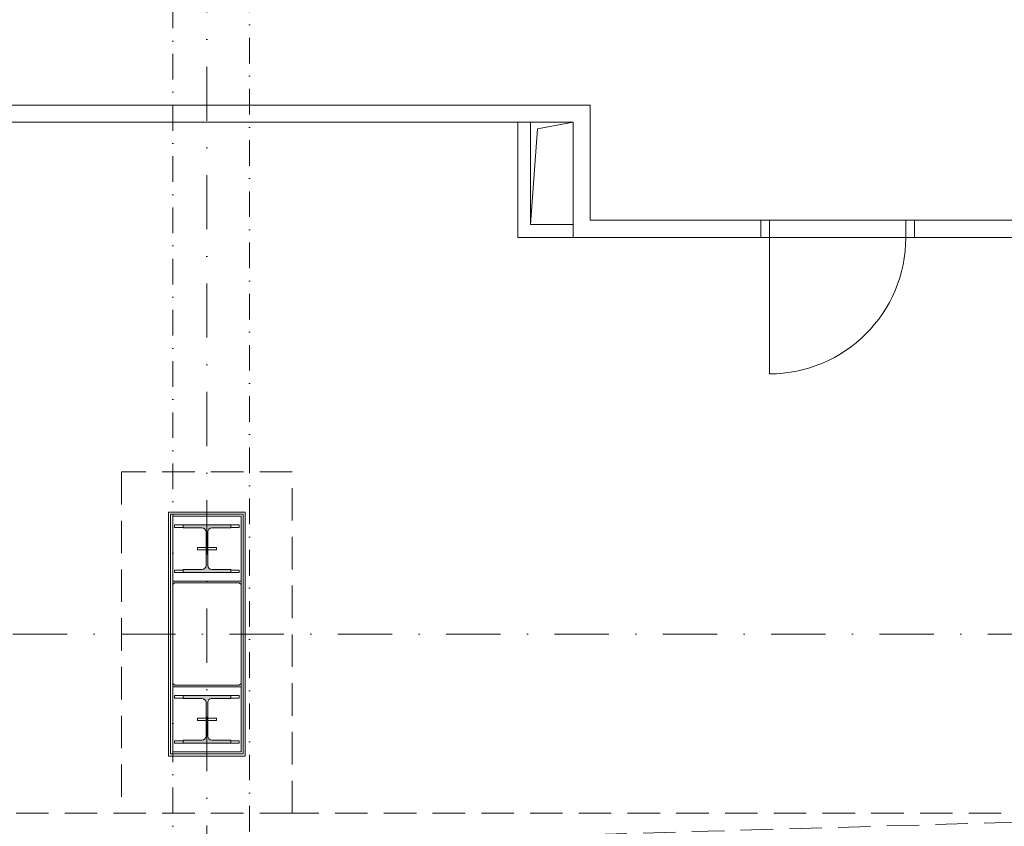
# Model space of a CAD drawing. Header units: millimetres. Extents: x 144573 to 336993, y 74252 to 247042.
# Tile 244 of 256: x 165214 to 170986, y 175728 to 180455. Entities that reach past the tile are written whole.
import ezdxf

# ---------------------------------------------------------------- set-up
doc = ezdxf.new("R2010")
doc.units = ezdxf.units.MM
for name, pattern in [('CK_Čerchovaná 50', [6, 3, -1.5, 0, -1.5]), ('ČERCHOVANÁ', [25.4, 12.7, -6.35, 0, -6.35]), ('ČÁRKOVANÁ', [19.05, 12.7, -6.35])]:
    doc.linetypes.add(name, pattern=pattern)
for name, color, linetype, lineweight in [('DVERE', 255, 'Continuous', 0), ('HU-obrys', 255, 'Continuous', 0), ('HU-slaba odstin sedi 254', 255, 'Continuous', 0), ('NOVA', 255, 'Continuous', 0), ('NOVÁ TENKÁ', 255, 'Continuous', 0), ('NOVÁ TLUSTÁ', 255, 'Continuous', 0), ('OSY', 255, 'Continuous', 0), ('TENKA', 255, 'Continuous', 0)]:
    doc.layers.add(name, color=color, linetype=linetype, lineweight=lineweight)

# ---------------------------------------------------------------- blocks, each defined once
blk = doc.blocks.new('A$C3D6541C4')
at = {"layer": 'HU-slaba odstin sedi 254'}
h = blk.add_hatch(dxfattribs=at)
h.set_pattern_fill('ANGLE', color=256)
h.set_pattern_definition([(0, (0, 0), (0, 6.985), [5.08, -1.905]), (90, (0, 0), (-6.985, 4e-16), [5.08, -1.905])])
h.paths.add_polyline_path([(0.14, -0.262), (0.02925, -0.262, -0.4142136), (0.00525, -0.238), (0.00525, -0.14), (0.00525, -0.042, -0.4142136), (0.02925, -0.018), (0.14, -0.018), (0.14, 0), (0, 0), (-0.14, 0), (-0.14, -0.018), (-0.02925, -0.018, -0.4142136), (-0.00525, -0.042), (-0.00525, -0.14), (-0.00525, -0.238, -0.4142136), (-0.02925, -0.262), (-0.14, -0.262), (-0.14, -0.28), (0, -0.28), (0.14, -0.28)])
h = blk.add_hatch(color=256, dxfattribs=at)
h.dxf.hatch_style = 1
h.paths.add_polyline_path([(0.14, -0.262), (0.02925, -0.262, -0.4142136), (0.00525, -0.238), (0.00525, -0.14), (0.00525, -0.042, -0.4142136), (0.02925, -0.018), (0.14, -0.018), (0.14, 0), (0, 0), (-0.14, 0), (-0.14, -0.018), (-0.02925, -0.018, -0.4142136), (-0.00525, -0.042), (-0.00525, -0.14), (-0.00525, -0.238, -0.4142136), (-0.02925, -0.262), (-0.14, -0.262), (-0.14, -0.28), (0, -0.28), (0.14, -0.28)])
for p, q in [((0, 0), (-0.14, 0)), ((-0.14, 0), (-0.14, -0.018)), ((0, 0), (0.14, 0)), ((0.14, 0), (0.14, -0.018)), ((-0.14, -0.018), (-0.02925, -0.018)), ((-0.00525, -0.042), (-0.00525, -0.14)), ((0.00525, -0.042), (0.00525, -0.14)), ((0.14, -0.018), (0.02925, -0.018)), ((-0.00525, -0.238), (-0.00525, -0.14)), ((0.00525, -0.238), (0.00525, -0.14)), ((-0.14, -0.262), (-0.02925, -0.262)), ((-0.14, -0.28), (-0.14, -0.262)), ((0, -0.28), (-0.14, -0.28)), ((0, -0.28), (0.14, -0.28)), ((0.14, -0.262), (0.02925, -0.262)), ((0.14, -0.28), (0.14, -0.262))]:
    blk.add_line(p, q)
for centre, start, end in [((-0.02925, -0.042), 0, 90), ((0.02925, -0.042), 90, 180), ((-0.02925, -0.238), 270, 0), ((0.02925, -0.238), 180, 270)]:
    blk.add_arc(centre, 0.024, start, end)
blk = doc.blocks.new('sloup')
at = {"layer": 'HU-obrys', "ltscale": 100}
blk.add_lwpolyline([(180238.3, 182689.8), (180238.3, 183269.8), (180228.3, 183279.8), (179848.3, 183279.8), (179838.3, 183269.8), (179838.3, 182689.8), (179848.3, 182679.8), (180228.3, 182679.8)], close=True, dxfattribs=at)
at = {"layer": 'NOVÁ TENKÁ'}
for points in [[(180238.3, 183669.8), (179838.3, 183669.8), (179838.3, 183289.8), (180238.3, 183289.8)], [(179898.3, 183619.8), (179898.3, 183604.8), (179848.3, 183604.8), (179848.3, 183619.8)], [(180228.3, 183619.8), (180228.3, 183604.8), (180178.3, 183604.8), (180178.3, 183619.8)], [(180033.1, 183487.3), (180033.1, 183472.3), (179983.1, 183472.3), (179983.1, 183487.3)], [(180043.6, 183487.3), (180043.6, 183472.3), (180093.6, 183472.3), (180093.6, 183487.3)], [(179898.3, 183354.8), (179898.3, 183339.8), (179848.3, 183339.8), (179848.3, 183354.8)], [(180228.3, 183354.8), (180228.3, 183339.8), (180178.3, 183339.8), (180178.3, 183354.8)], [(180238.3, 182289.8), (179838.3, 182289.8), (179838.3, 182669.8), (180238.3, 182669.8)], [(179898.3, 182604.8), (179898.3, 182619.8), (179848.3, 182619.8), (179848.3, 182604.8)], [(180228.3, 182604.8), (180228.3, 182619.8), (180178.3, 182619.8), (180178.3, 182604.8)], [(180033.1, 182472.3), (180033.1, 182487.3), (179983.1, 182487.3), (179983.1, 182472.3)], [(180043.6, 182472.3), (180043.6, 182487.3), (180093.6, 182487.3), (180093.6, 182472.3)], [(179898.3, 182339.8), (179898.3, 182354.8), (179848.3, 182354.8), (179848.3, 182339.8)], [(180228.3, 182339.8), (180228.3, 182354.8), (180178.3, 182354.8), (180178.3, 182339.8)]]:
    blk.add_lwpolyline(points, close=True, dxfattribs=at)
at = {"layer": 'NOVÁ TLUSTÁ', "ltscale": 5}
for points in [[(179813.3, 183694.8), (179813.3, 182264.8), (180263.3, 182264.8), (180263.3, 183694.8)], [(179825.8, 183682.3), (179825.8, 182277.3), (180250.8, 182277.3), (180250.8, 183682.3)], [(179838.3, 183669.8), (179838.3, 182289.8), (180238.3, 182289.8), (180238.3, 183669.8)]]:
    blk.add_lwpolyline(points, close=True, dxfattribs=at)
at = {"layer": 'NOVÁ TENKÁ', "xscale": -1000, "yscale": 1000}
blk.add_blockref('A$C3D6541C4', (180038.3, 183619.8), dxfattribs=at)
at = {"layer": 'NOVÁ TENKÁ', "xscale": 1000, "yscale": 1000, "rotation": 180}
blk.add_blockref('A$C3D6541C4', (180038.3, 182339.8), dxfattribs=at)

msp = doc.modelspace()

# ---------------------------------------------------------------- linework, layer by layer
at = {"layer": 'DVERE'}
msp.add_lwpolyline([(169558.98, 179179.759), (169558.98, 179279.759)], close=True, dxfattribs=at)
at = {"layer": 'NOVA'}
for p, q in [((168558.98, 179955.259), (168208.98, 179955.259)), ((168558.98, 179279.759), (168558.98, 179955.259)), ((168458.98, 179855.259), (168208.98, 179855.259)), ((168458.98, 179255.259), (168458.98, 179855.259))]:
    msp.add_line(p, q, dxfattribs=at)
at = {"layer": 'NOVA', "ltscale": 5}
for p, q in [((168208.98, 179855.259), (168133.98, 179855.259)), ((168458.98, 179255.259), (168458.98, 179179.759))]:
    msp.add_line(p, q, dxfattribs=at)
at = {"layer": 'NOVA', "linetype": 'ČÁRKOVANÁ', "ltscale": 15}
msp.add_line((147161.48, 175055.259), (172861.48, 175805.259), dxfattribs=at)
for points in [[(165811.48, 197105.259), (172111.48, 197105.259), (172111.48, 175805.259), (166811.48, 175805.259)], [(166811.48, 175805.259), (166811.48, 177805.259), (165811.48, 177805.259), (165811.48, 175805.259)], [(166811.48, 175805.259), (160511.48, 175805.259)]]:
    msp.add_lwpolyline(points, dxfattribs=at)
at = {"layer": 'NOVA'}
for points in [[(165077.561, 179955.259), (168208.98, 179955.259)], [(165077.561, 179855.259), (168133.98, 179855.259)], [(168133.98, 179855.259), (168133.98, 179179.759)], [(168208.98, 179855.259), (168208.98, 179254.759)], [(168458.98, 179255.259), (168208.98, 179254.759)], [(172861.48, 179279.759), (168558.98, 179279.759)], [(169608.98, 179179.759), (169608.98, 179279.759)], [(170408.98, 179179.759), (170408.98, 179279.759)], [(170458.98, 179179.759), (170458.98, 179279.759)], [(172861.48, 179179.759), (168133.98, 179179.759)]]:
    msp.add_lwpolyline(points, close=True, dxfattribs=at)
msp.add_lwpolyline([(169608.98, 179179.759), (169608.98, 178379.759, 0.41421356), (170408.98, 179179.759)], format="xyb", close=True, dxfattribs=at)
at = {"layer": 'OSY', "linetype": 'ČERCHOVANÁ', "ltscale": 25}
for p, q in [((166311.48, 199232.667), (166311.48, 174158.02)), ((173748.036, 176855.259), (146109.064, 176855.259))]:
    msp.add_line(p, q, dxfattribs=at)
at = {"layer": 'TENKA', "linetype": 'CK_Čerchovaná 50', "ltscale": 50}
for p, q in [((166561.48, 198055.259), (166561.48, 174855.259)), ((166111.48, 181455.259), (166111.48, 177155.259)), ((166111.48, 176555.259), (166111.48, 174855.259))]:
    msp.add_line(p, q, dxfattribs=at)
at = {"layer": 'TENKA'}
for p, q in [((168208.98, 179255.259), (168248.997, 179815.719)), ((168248.997, 179815.719), (168458.98, 179855.259))]:
    msp.add_line(p, q, dxfattribs=at)

# ---------------------------------------------------------------- block references
at = {"layer": 'NOVÁ TLUSTÁ'}
msp.add_blockref('sloup', (-13726.844, -6124.547), dxfattribs=at)

doc.saveas('drawing.dxf')
